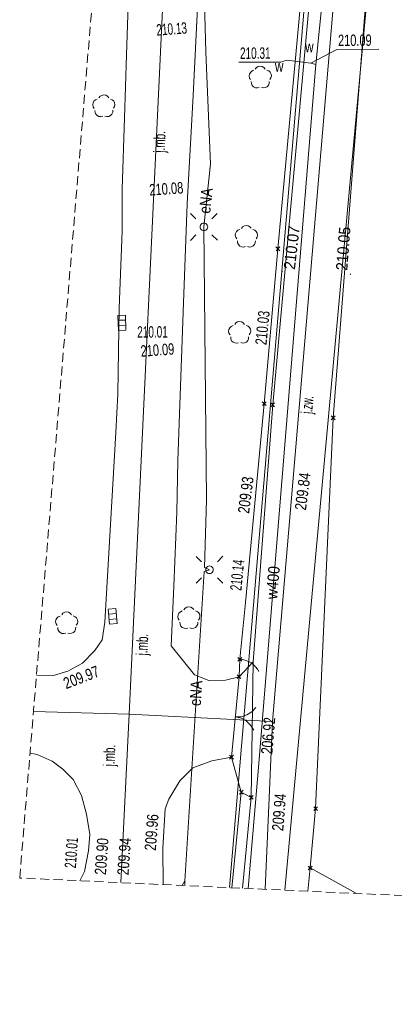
# Model space of a CAD drawing. Header units: millimetres. Extents: x 1477672 to 1731286, y -587673 to -401480.
# Tile 1 of 33: x 1477672 to 1502404, y -587673 to -522659. Entities that reach past the tile are written whole.
import ezdxf
from ezdxf.xclip import XClip

# ---------------------------------------------------------------- set-up
doc = ezdxf.new("R2010")
doc.units = ezdxf.units.MM
doc.header["$MEASUREMENT"] = 0
doc.header["$XCLIPFRAME"] = 0
doc.linetypes.add('2', pattern=[900, 600, -300])
doc.layers.add('820-G Rysunki Obrazki', color=7, linetype='Continuous')
doc.layers.add('mapa_robocza (1)_31_pikieta sztuczna', color=7, linetype='Continuous')
for name, color, linetype, lineweight in [('mapa_robocza (1)_31_000 Inne (niezydentyfikowane)_Nr_pióra__1', 1, 'Continuous', 18), ('mapa_robocza (1)_31_000 Inne (niezydentyfikowane)_Nr_pióra__141', 141, 'Continuous', 18), ('mapa_robocza (1)_31_000 Inne (niezydentyfikowane)_Nr_pióra__34', 34, 'Continuous', 18), ('mapa_robocza (1)_31_000 Inne (niezydentyfikowane)_Nr_pióra__5', 5, 'Continuous', 18), ('mapa_robocza (1)_31_000 Inne (niezydentyfikowane)_Nr_pióra__7', 7, 'Continuous', 18), ('mapa_robocza (1)_31_000 Inne (niezydentyfikowane)_Nr_pióra__96', 96, 'Continuous', 18), ('mapa_robocza (1)_31_pikieta sztuczna-Atr2_Nr_pióra__7', 7, 'Continuous', 18), ('mapa_robocza (1)_31_Zakres_Nr_pióra__5', 5, 'Continuous', 18)]:
    doc.layers.add(name, color=color, linetype=linetype, lineweight=lineweight)
doc.styles.add('GENERATED_STYLE_3', font='arial.ttf')

# ---------------------------------------------------------------- blocks, each defined once
blk = doc.blocks.new('Rysunek_1_31', base_point=(1578976, -495102))
at = {"layer": 'mapa_robocza (1)_31_pikieta sztuczna', "linetype": 'Continuous', "lineweight": 0}
for points in [[(1495045, -539283, 1), (1494955, -539284, 1)], [(1499556, -539467, 1), (1499466, -539468, 1)]]:
    blk.add_hatch(color=256, dxfattribs=at).paths.add_polyline_path(points)
at = {"layer": 'mapa_robocza (1)_31_000 Inne (niezydentyfikowane)_Nr_pióra__1', "linetype": 'Continuous', "lineweight": 18, "flags": 128}
for points in [[(1489699, -507944), (1489522, -508525), (1489957, -524813), (1490279, -532181), (1489833, -536343), (1489997, -554353), (1489863, -558834), (1490204, -558982), (1489855, -559094), (1488583, -579531)], [(1488583, -579531), (1488402, -579826)], [(1488583, -579531), (1488567, -579834)]]:
    blk.add_lwpolyline(points, dxfattribs=at)
at = {"layer": 'mapa_robocza (1)_31_000 Inne (niezydentyfikowane)_Nr_pióra__141', "linetype": 'Continuous', "lineweight": 18, "flags": 128}
for points in [[(1494593, -537662), (1494848, -537914)], [(1494594, -537916), (1494847, -537660)], [(1493691, -547887), (1493947, -548140)], [(1493693, -548141), (1493945, -547886)], [(1494249, -547967), (1494504, -548220)], [(1494250, -548221), (1494503, -547966)], [(1498239, -548817), (1498494, -549070)], [(1498240, -549071), (1498493, -548816)], [(1492082, -564765), (1492337, -565017)], [(1492083, -565019), (1492336, -564763)], [(1492023, -565914), (1492279, -566167)], [(1492025, -566168), (1492277, -565913)], [(1491527, -571223), (1491782, -571476)], [(1491528, -571477), (1491781, -571222)], [(1492173, -573544), (1492429, -573796)], [(1492175, -573798), (1492427, -573542)], [(1492835, -573886), (1493091, -574138)], [(1492837, -574140), (1493089, -573884)], [(1497082, -574629), (1497337, -574882)], [(1497083, -574883), (1497336, -574628)], [(1496720, -578543), (1496976, -578796)], [(1496722, -578797), (1496974, -578542)]]:
    blk.add_lwpolyline(points, dxfattribs=at)
at = {"layer": 'mapa_robocza (1)_31_000 Inne (niezydentyfikowane)_Nr_pióra__34', "linetype": 'Continuous', "lineweight": 18, "flags": 128}
for points in [[(1484188, -543183), (1484152, -542184), (1484652, -542166), (1484688, -543165)], [(1483606, -562579), (1483520, -561582), (1484018, -561538), (1484104, -562535)]]:
    blk.add_lwpolyline(points, close=True, dxfattribs=at)
for points in [[(1484164, -542509), (1484664, -542491)], [(1484176, -542858), (1484676, -542840)], [(1483548, -561906), (1484046, -561862)], [(1483578, -562255), (1484076, -562211)]]:
    blk.add_lwpolyline(points, dxfattribs=at)
at = {"layer": 'mapa_robocza (1)_31_000 Inne (niezydentyfikowane)_Nr_pióra__5', "linetype": 'Continuous', "lineweight": 18, "flags": 128}
for points in [[(1497231, -525610), (1501809, -480243), (1502128, -478301)], [(1496901, -525522), (1498616, -524624), (1501376, -524609)], [(1495300, -525322), (1494910, -525457), (1492150, -525472)], [(1495300, -525322), (1496901, -525522), (1497231, -525610), (1493468, -571773), (1492753, -580026)]]:
    blk.add_lwpolyline(points, dxfattribs=at)
at = {"layer": 'mapa_robocza (1)_31_000 Inne (niezydentyfikowane)_Nr_pióra__7', "linetype": 'Continuous', "lineweight": 18, "flags": 128}
for points in [[(1493880, -580078), (1494352, -568998), (1498725, -517682), (1500988, -495618), (1502718, -480158), (1505931, -471959), (1507265, -469241), (1508524, -467204), (1510520, -464873), (1513296, -462476), (1516610, -459667), (1526665, -453599), (1537619, -448996), (1552886, -445017), (1565043, -442757), (1614239, -434972), (1634431, -430135), (1641414, -427125), (1648902, -421621), (1648663, -416593), (1649986, -405539)], [(1677590, -425074), (1674715, -425522), (1664576, -427371), (1644008, -431310), (1612670, -436951), (1595106, -437953), (1578245, -437820), (1564366, -439801), (1517352, -453033), (1517510, -452692), (1501077, -450567), (1501758, -459403), (1491526, -579970)], [(1495172, -580137), (1504633, -477447), (1505593, -467041), (1506423, -463676), (1507620, -461459), (1509867, -459056), (1514061, -456442), (1517453, -455032), (1517773, -454900), (1537953, -451374), (1542759, -450706), (1617490, -440333), (1645898, -436389), (1646186, -434407), (1658841, -431744), (1664454, -430562), (1674773, -428582), (1677243, -428183)], [(1499517, -439929), (1499635, -441465), (1500336, -446941), (1500603, -449830), (1501817, -461016), (1494721, -537788), (1493819, -548014), (1492583, -561146), (1492209, -564891)], [(1492383, -580009), (1492963, -574012), (1493089, -565065), (1494376, -548093), (1498684, -500726), (1501267, -476802), (1502840, -464992), (1504814, -463197), (1509193, -459213), (1515055, -455331), (1518729, -454225), (1522191, -453174), (1525015, -451839), (1528276, -450220), (1529582, -449572), (1542449, -445638), (1543338, -448822), (1529417, -452253), (1523694, -456796), (1514841, -463524), (1508233, -470261), (1505093, -477289)], [(1491526, -579970), (1501758, -459403), (1501077, -450567), (1500739, -450949), (1488137, -453024)], [(1504633, -477447), (1495172, -580137)], [(1505093, -477289), (1502103, -501141), (1498366, -548943), (1497210, -574755), (1496848, -578670), (1496706, -580207)], [(1484210, -500419), (1484648, -500893), (1485555, -501998), (1486311, -503043), (1487249, -504428), (1487754, -505405), (1488333, -506962), (1488802, -508489), (1489305, -510666), (1489366, -510916), (1489479, -511415), (1489598, -512904), (1489689, -514894), (1489651, -516924), (1489133, -527657), (1488734, -534810), (1488492, -541361), (1488112, -551764), (1488052, -555184), (1487850, -560055), (1487683, -563996)], [(1489651, -516924), (1489133, -527657), (1488734, -534810), (1488492, -541361), (1488112, -551764), (1488052, -555184), (1487850, -560055), (1487683, -563996), (1489204, -565918), (1490157, -566302), (1491256, -566276), (1492151, -566041), (1493089, -565065), (1492963, -574012), (1492301, -573670), (1491655, -571349), (1490347, -571591), (1489110, -572048), (1488235, -572923), (1487512, -574137), (1487275, -574769), (1487120, -577360), (1487134, -579769)], [(1483936, -503727), (1485456, -505678), (1487046, -509209), (1487385, -515927), (1484909, -568512), (1478582, -568348)], [(1483667, -506970), (1483886, -507387), (1484292, -508445), (1484698, -509513), (1484883, -510432), (1485009, -511431), (1485054, -512311), (1485063, -513901), (1484978, -516491), (1484864, -520992), (1484728, -525003), (1484582, -529144), (1484429, -533845), (1484435, -536625), (1484234, -541716), (1484157, -547366), (1484012, -549907), (1483294, -562442), (1483121, -563603), (1482625, -564306), (1481820, -565140), (1480853, -565676), (1479914, -565971), (1478780, -565951)], [(1478780, -565951), (1479914, -565971), (1480853, -565676), (1481820, -565140), (1482625, -564306), (1483121, -563603), (1483294, -562442), (1484012, -549907), (1484157, -547366), (1484234, -541716), (1484435, -536625), (1484429, -533845), (1484582, -529144), (1484728, -525003), (1484864, -520992), (1484978, -516491), (1485063, -513901), (1485054, -512311), (1485009, -511431), (1484883, -510432), (1484698, -509513), (1484292, -508445), (1483886, -507387), (1483667, -506970)], [(1488944, -535465), (1489300, -535816)], [(1490712, -535454), (1490360, -535810)], [(1488954, -537233), (1489306, -536876)], [(1490722, -537222), (1490366, -536870)], [(1489315, -558103), (1489671, -558455)], [(1491083, -558093), (1490731, -558449)], [(1489325, -559871), (1489677, -559515)], [(1491093, -559861), (1490737, -559509)], [(1492151, -566041), (1492209, -564891)], [(1492209, -564891), (1492405, -564914), (1492595, -564962), (1492777, -565034), (1492948, -565130), (1493105, -565247), (1493246, -565384), (1493368, -565537), (1493469, -565706)], [(1491655, -571349), (1492151, -566041)], [(1493266, -568069), (1492999, -568357), (1492669, -568565), (1492294, -568681), (1491903, -568695)], [(1484909, -568512), (1484352, -579641)], [(1484909, -568512), (1494352, -568998)], [(1491903, -568695), (1492285, -568782), (1492631, -568965), (1492919, -569231), (1493126, -569563)], [(1481638, -579517), (1481949, -578900), (1482221, -577548), (1482295, -576468), (1482087, -575119), (1481750, -573881), (1481194, -572834), (1480530, -572138), (1479807, -571622), (1478835, -571188), (1478355, -571088)], [(1481638, -579517), (1481949, -578900), (1482221, -577548), (1482295, -576468), (1482087, -575119), (1481750, -573881), (1481194, -572834), (1480530, -572138), (1479807, -571622), (1478835, -571188), (1478355, -571088)], [(1491655, -571349), (1490347, -571591), (1489110, -572048), (1488235, -572923), (1487512, -574137), (1487275, -574769), (1487120, -577360), (1487134, -579769)], [(1491676, -579977), (1492301, -573670), (1491655, -571349)], [(1496706, -580207), (1496848, -578670), (1499916, -580355)]]:
    blk.add_lwpolyline(points, dxfattribs=at)
for points in [[(1489832, -536093), (1489897, -536102), (1489957, -536126), (1490009, -536165), (1490050, -536217), (1490074, -536277), (1490083, -536342), (1490075, -536407), (1490051, -536467), (1490011, -536519), (1489959, -536560), (1489900, -536584), (1489835, -536593), (1489770, -536585), (1489710, -536561), (1489657, -536521), (1489617, -536470), (1489593, -536410), (1489583, -536345), (1489592, -536280), (1489616, -536220), (1489655, -536167), (1489707, -536127), (1489767, -536103)], [(1490203, -558732), (1490268, -558740), (1490328, -558764), (1490380, -558804), (1490420, -558855), (1490445, -558915), (1490454, -558980), (1490446, -559045), (1490422, -559105), (1490382, -559158), (1490330, -559198), (1490271, -559222), (1490206, -559232), (1490141, -559223), (1490080, -559199), (1490028, -559160), (1489988, -559108), (1489964, -559048), (1489954, -558983), (1489963, -558918), (1489986, -558858), (1490026, -558806), (1490078, -558765), (1490138, -558741)]]:
    blk.add_lwpolyline(points, close=True, dxfattribs=at)
at = {"layer": 'mapa_robocza (1)_31_000 Inne (niezydentyfikowane)_Nr_pióra__96', "linetype": 'Continuous', "lineweight": 18, "flags": 128}
for points in [[(1677590, -425074), (1674715, -425522), (1664576, -427371), (1644008, -431310), (1612670, -436951), (1595106, -437953), (1578245, -437820), (1564366, -439801), (1517352, -453033), (1517510, -452692), (1501077, -450567), (1501758, -459403), (1491526, -579970)], [(1495172, -580137), (1504633, -477447), (1505593, -467041), (1506423, -463676), (1507620, -461459), (1509867, -459056), (1514061, -456442), (1517453, -455032), (1517773, -454900), (1537953, -451374), (1542759, -450706), (1617490, -440333), (1645898, -436389), (1646186, -434407), (1658841, -431744), (1664454, -430562), (1674773, -428582), (1677243, -428183)], [(1491526, -579970), (1501758, -459403), (1501077, -450567), (1500739, -450949), (1488137, -453024)], [(1503513, -580520), (1505714, -550342), (1515256, -488406), (1517246, -464204), (1517326, -460603), (1512430, -464912), (1507708, -471409), (1504633, -477447), (1495172, -580137)], [(1493229, -525921), (1493311, -525820), (1493424, -525755), (1493552, -525732), (1493680, -525754), (1493793, -525817), (1493877, -525917)], [(1492921, -526619), (1492851, -526510), (1492825, -526383), (1492842, -526254), (1492902, -526139), (1492998, -526051), (1493117, -526002)], [(1493989, -525997), (1494110, -526045), (1494206, -526131), (1494268, -526246), (1494287, -526374), (1494261, -526502), (1494193, -526612)], [(1493491, -527128), (1493365, -527161), (1493236, -527148), (1493119, -527091), (1493028, -526998), (1492975, -526880), (1492965, -526750)], [(1494151, -526743), (1494143, -526873), (1494090, -526992), (1494001, -527086), (1493884, -527144), (1493755, -527159), (1493629, -527127)], [(1482592, -528519), (1482522, -528410), (1482495, -528283), (1482513, -528154), (1482573, -528038), (1482669, -527951), (1482788, -527902)], [(1482900, -527820), (1482982, -527720), (1483095, -527655), (1483223, -527632), (1483351, -527654), (1483464, -527717), (1483548, -527817)], [(1483660, -527897), (1483781, -527944), (1483877, -528031), (1483939, -528145), (1483957, -528274), (1483932, -528401), (1483864, -528512)], [(1483162, -529028), (1483036, -529061), (1482907, -529047), (1482790, -528991), (1482699, -528898), (1482645, -528780), (1482636, -528650)], [(1483822, -528643), (1483813, -528773), (1483761, -528891), (1483672, -528986), (1483555, -529044), (1483426, -529058), (1483300, -529027)], [(1492310, -536436), (1492392, -536336), (1492505, -536271), (1492633, -536247), (1492761, -536269), (1492874, -536333), (1492958, -536432)], [(1492002, -537135), (1491932, -537025), (1491905, -536898), (1491923, -536769), (1491983, -536654), (1492079, -536566), (1492198, -536518)], [(1493070, -536513), (1493191, -536560), (1493287, -536646), (1493349, -536761), (1493367, -536890), (1493342, -537017), (1493274, -537128)], [(1492572, -537644), (1492446, -537676), (1492317, -537663), (1492200, -537607), (1492109, -537513), (1492055, -537396), (1492046, -537266)], [(1493232, -537259), (1493223, -537389), (1493171, -537507), (1493082, -537602), (1492965, -537659), (1492836, -537674), (1492710, -537643)], [(1491559, -543478), (1491489, -543368), (1491462, -543241), (1491479, -543112), (1491540, -542997), (1491635, -542909), (1491755, -542860)], [(1491867, -542779), (1491949, -542678), (1492062, -542614), (1492189, -542590), (1492318, -542612), (1492431, -542676), (1492514, -542775)], [(1492627, -542855), (1492747, -542903), (1492844, -542989), (1492905, -543104), (1492924, -543233), (1492899, -543360), (1492831, -543470)], [(1492128, -543986), (1492003, -544019), (1491874, -544006), (1491756, -543949), (1491666, -543856), (1491612, -543738), (1491602, -543608)], [(1492788, -543601), (1492780, -543732), (1492728, -543850), (1492638, -543944), (1492522, -544002), (1492393, -544017), (1492266, -543985)], [(1488207, -562317), (1488138, -562208), (1488111, -562081), (1488128, -561952), (1488189, -561836), (1488284, -561749), (1488404, -561700)], [(1488515, -561618), (1488598, -561518), (1488710, -561453), (1488838, -561430), (1488966, -561452), (1489080, -561515), (1489163, -561615)], [(1489276, -561695), (1489396, -561742), (1489493, -561829), (1489554, -561943), (1489573, -562072), (1489548, -562200), (1489479, -562310)], [(1480139, -562654), (1480070, -562544), (1480043, -562417), (1480060, -562288), (1480120, -562173), (1480216, -562085), (1480336, -562037)], [(1480447, -561955), (1480530, -561855), (1480642, -561790), (1480770, -561766), (1480898, -561789), (1481012, -561852), (1481095, -561951)], [(1481208, -562032), (1481328, -562079), (1481424, -562165), (1481486, -562280), (1481505, -562409), (1481480, -562536), (1481411, -562647)], [(1480709, -563163), (1480583, -563195), (1480454, -563182), (1480337, -563126), (1480246, -563032), (1480193, -562915), (1480183, -562785)], [(1481369, -562778), (1481361, -562908), (1481308, -563026), (1481219, -563121), (1481102, -563178), (1480973, -563193), (1480847, -563162)], [(1488777, -562826), (1488652, -562859), (1488523, -562845), (1488405, -562789), (1488315, -562696), (1488261, -562578), (1488251, -562448)], [(1489437, -562441), (1489429, -562571), (1489377, -562690), (1489287, -562784), (1489171, -562842), (1489042, -562856), (1488915, -562825)]]:
    blk.add_lwpolyline(points, dxfattribs=at)
at = {"layer": 'mapa_robocza (1)_31_Zakres_Nr_pióra__5', "linetype": '2', "lineweight": 18, "flags": 128}
for points in [[(1477672, -579334), (1488655, -446769), (1528162, -421890), (1680226, -401480)], [(1659423, -587673), (1477672, -579334)]]:
    blk.add_lwpolyline(points, dxfattribs=at)
at = {"layer": 'mapa_robocza (1)_31_000 Inne (niezydentyfikowane)_Nr_pióra__1', "linetype": 'Continuous', "lineweight": 18, "char_height": 750, "attachment_point": 7, "style": 'GENERATED_STYLE_3'}
for insert, rotation in [((1490256, -535488), 83.91642), ((1489630, -567994), 86.43942)]:
    blk.add_mtext('\\A1;{\\W0.825;eNA}', dxfattribs=dict(at, insert=insert, rotation=rotation))
at = {"layer": 'mapa_robocza (1)_31_000 Inne (niezydentyfikowane)_Nr_pióra__34', "linetype": 'Continuous', "lineweight": 18, "insert": (1485433, -543667), "char_height": 750, "attachment_point": 7, "rotation": 0.33142, "style": 'GENERATED_STYLE_3'}
blk.add_mtext('\\A1;{\\W0.63;210.01}', dxfattribs=at)
at = {"layer": 'mapa_robocza (1)_31_000 Inne (niezydentyfikowane)_Nr_pióra__5', "linetype": 'Continuous', "lineweight": 18, "char_height": 750, "attachment_point": 7, "style": 'GENERATED_STYLE_3'}
for s, insert, rotation in [('\\A1;{\\W0.694;210.09}', (1498689, -524410), 0.33142), ('\\A1;{\\W0.631;210.31}', (1492217, -525258), 0.33142), ('\\A1;{\\W0.746;w}', (1496517, -524811), 0.33142), ('\\A1;{\\W0.746;w}', (1494524, -526102), 0.33142), ('\\A1;{\\W0.871;w400}', (1494682, -560949), 85.33942), ('\\A1;{\\W0.76;206.92}', (1494360, -571183), 85.33942)]:
    blk.add_mtext(s, dxfattribs=dict(at, insert=insert, rotation=rotation))
at = {"layer": 'mapa_robocza (1)_31_000 Inne (niezydentyfikowane)_Nr_pióra__7', "linetype": 'Continuous', "lineweight": 18, "char_height": 750, "attachment_point": 7, "style": 'GENERATED_STYLE_3'}
for s, insert, rotation in [('\\A1;{\\W0.631;210.13}', (1486725, -523726), 4.15542), ('\\A1;{\\W0.629;j.mb.}', (1487485, -531457), 88.40742), ('\\A1;{\\W0.702;210.08}', (1486254, -534288), 4.04642), ('\\A1;{\\W0.702;210.03}', (1493975, -544161), 84.50142), ('\\A1;{\\W0.694;210.09}', (1485684, -544931), 4.09542), ('\\A1;{\\W0.564;j.zw.}', (1497202, -548722), 85.17642), ('\\A1;{\\W0.76;209.93}', (1492823, -555300), 82.76442), ('\\A1;{\\W0.775;209.84}', (1496581, -555087), 82.77642), ('\\A1;{\\W0.639;210.14}', (1492318, -560387), 84.52942), ('\\A1;{\\W0.629;j.mb.}', (1486327, -564656), 87.61442), ('\\A1;{\\W0.761;209.97}', (1480741, -566879), 21.12242), ('\\A1;{\\W0.629;j.mb.}', (1484170, -571977), 88.24542), ('\\A1;{\\W0.768;209.94}', (1495080, -576248), 85.47942), ('\\A1;{\\W0.752;209.96}', (1486667, -577549), 85.55542), ('\\A1;{\\W0.63;210.01}', (1481392, -578702), 85.91042), ('\\A1;{\\W0.758;209.90}', (1483375, -579147), 85.86642), ('\\A1;{\\W0.768;209.94}', (1484866, -579168), 85.93242)]:
    blk.add_mtext(s, dxfattribs=dict(at, insert=insert, rotation=rotation))
at = {"layer": 'mapa_robocza (1)_31_pikieta sztuczna-Atr2_Nr_pióra__7', "linetype": 'Continuous', "lineweight": 18, "char_height": 750, "attachment_point": 7, "style": 'GENERATED_STYLE_3'}
for s, insert, rotation in [('\\A1;{\\W0.9;210.07}', (1495850, -539188), 83.44942), ('\\A1;{\\W0.9;210.05}', (1499307, -539239), 85.62342)]:
    blk.add_mtext(s, dxfattribs=dict(at, insert=insert, rotation=rotation))

msp = doc.modelspace()

# ---------------------------------------------------------------- block references
at = {"layer": '820-G Rysunki Obrazki', "color": 7, "linetype": 'Continuous', "lineweight": 13}
ref = msp.add_blockref('Rysunek_1_31', (1578976, -495102), dxfattribs=at)
XClip(ref).set_block_clipping_path([(1477726.0314692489, -588724.3337801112), (1681302.6256645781, -587546.7532186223), (1680226.3292941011, -401479.8660885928), (1476649.735098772, -402657.4466500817)])

doc.saveas('drawing.dxf')
